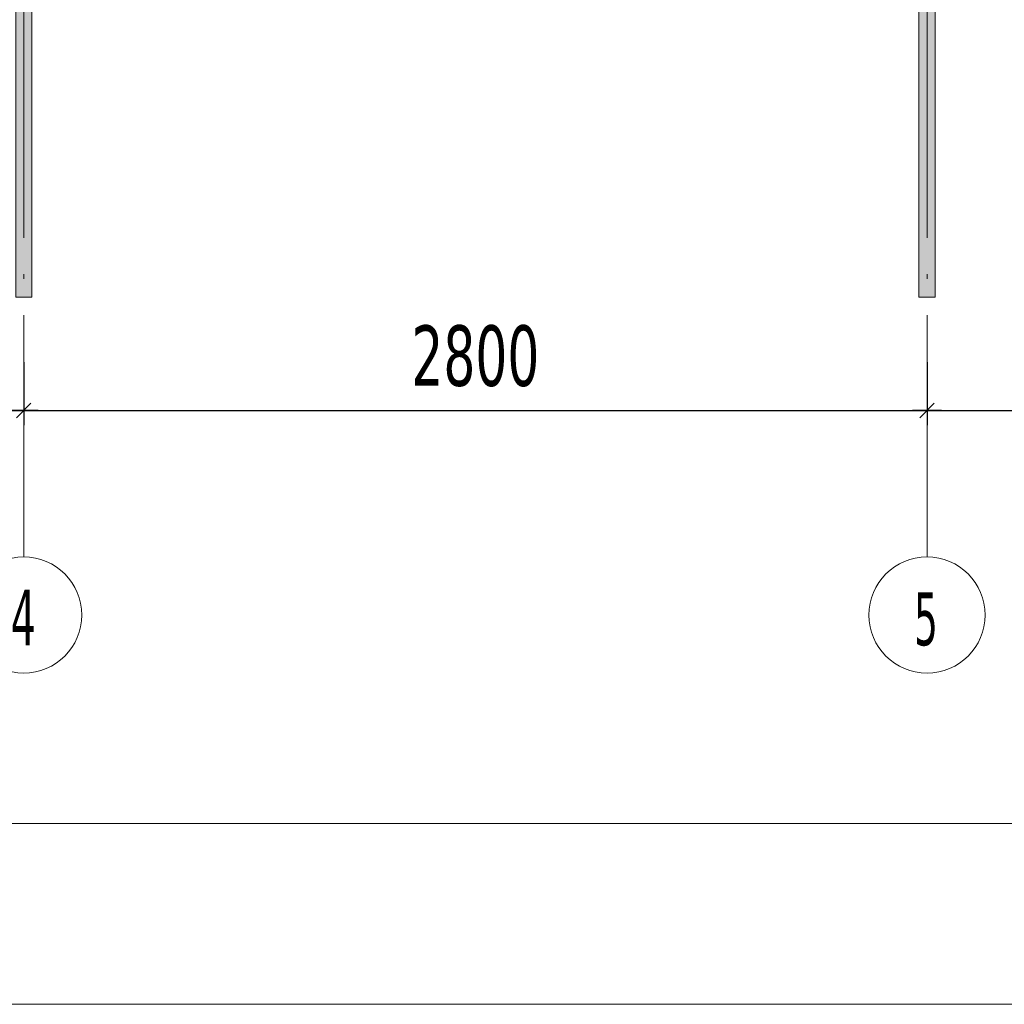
# Model space of a CAD drawing. Header units: millimetres. Extents: x 0 to 1517, y -116 to 725.
# Tile 79 of 256: x 822 to 863, y -116 to -75. Entities that reach past the tile are written whole.
import ezdxf

# ---------------------------------------------------------------- set-up
doc = ezdxf.new("R2010")
doc.units = ezdxf.units.MM
doc.linetypes.add('CADWORK_5', pattern=[13.2, 10, -1.5, 0.2, -1.5])
doc.layers.add('Ech.1_1', color=7, linetype='Continuous')
doc.layers.add('Ech.1_75', color=7, linetype='Continuous')
doc.styles.add('tahoma-', font='txt', dxfattribs={"height": 1})
doc.styles.add('tahoma-z-r', font='txt', dxfattribs={"width": 0.704918})
doc.dimstyles.new('ISO-25', dxfattribs={"dimtxt": 2.5, "dimasz": 2.5, "dimexe": 1.25, "dimexo": 0.625, "dimtad": 1, "dimtxsty": 'Standard', "dimcen": 2.5, "dimadec": 0, "dimazin": 0, "dimtfac": 1, "dimtmove": 0, "dimatfit": 3, "dimfxl": 1, "dimarcsym": 0})

# ---------------------------------------------------------------- blocks, each defined once
blk = doc.blocks.new('cw-dimension-symbol2')
at = {"color": 0, "linetype": 'Continuous', "lineweight": -2}
for p, q in [((-1, 0), (1, 0)), ((-0.5, -0.5), (0.5, 0.5))]:
    blk.add_line(p, q, dxfattribs=at)
blk = doc.blocks.new('*D192')
at = {"layer": 'Defpoints', "color": 0}
for p in [(859.916, -88.958), (897.249, -88.958), (897.249, -90.958)]:
    blk.add_point(p, dxfattribs=at)
at = {"layer": 'Ech.1_75', "color": 0, "linetype": 'Continuous', "lineweight": -2}
for p, q in [((859.916, -88.958), (859.916, -91.558)), ((897.249, -88.958), (897.249, -91.558)), ((860.516, -90.958), (896.649, -90.958))]:
    blk.add_line(p, q, dxfattribs=at)
at = {"layer": 'Ech.1_75', "color": 0, "lineweight": -2, "xscale": 0.6000000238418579, "yscale": 0.6000000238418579, "zscale": 0.6000000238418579, "rotation": 180}
blk.add_blockref('cw-dimension-symbol2', (859.916, -90.958), dxfattribs=at)
at = {"layer": 'Ech.1_75', "color": 0, "lineweight": -2, "xscale": 0.6000000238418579, "yscale": 0.6000000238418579, "zscale": 0.6000000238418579}
blk.add_blockref('cw-dimension-symbol2', (897.249, -90.958), dxfattribs=at)
at = {"layer": 'Ech.1_75', "color": 7, "linetype": 'Continuous', "lineweight": 5, "insert": (878.582, -88.708), "char_height": 2.5, "attachment_point": 5, "style": 'tahoma-z-r'}
blk.add_mtext('2800', dxfattribs=at)
blk = doc.blocks.new('*D195')
at = {"layer": 'Defpoints', "color": 0}
for p in [(785.249, -88.958), (822.582, -88.958), (822.582, -90.958)]:
    blk.add_point(p, dxfattribs=at)
at = {"layer": 'Ech.1_75', "color": 0, "linetype": 'Continuous', "lineweight": -2}
for p, q in [((785.249, -88.958), (785.249, -91.558)), ((822.582, -88.958), (822.582, -91.558)), ((785.849, -90.958), (821.982, -90.958))]:
    blk.add_line(p, q, dxfattribs=at)
at = {"layer": 'Ech.1_75', "color": 0, "lineweight": -2, "xscale": 0.6000000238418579, "yscale": 0.6000000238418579, "zscale": 0.6000000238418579, "rotation": 180}
blk.add_blockref('cw-dimension-symbol2', (785.249, -90.958), dxfattribs=at)
at = {"layer": 'Ech.1_75', "color": 0, "lineweight": -2, "xscale": 0.6000000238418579, "yscale": 0.6000000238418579, "zscale": 0.6000000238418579}
blk.add_blockref('cw-dimension-symbol2', (822.582, -90.958), dxfattribs=at)
at = {"layer": 'Ech.1_75', "color": 7, "linetype": 'Continuous', "lineweight": 5, "insert": (803.916, -88.708), "char_height": 2.5, "attachment_point": 5, "style": 'tahoma-z-r'}
blk.add_mtext('2800', dxfattribs=at)
blk = doc.blocks.new('*D196')
at = {"layer": 'Defpoints', "color": 0}
for p in [(822.582, -88.958), (859.916, -88.958), (859.916, -90.958)]:
    blk.add_point(p, dxfattribs=at)
at = {"layer": 'Ech.1_75', "color": 0, "linetype": 'Continuous', "lineweight": -2}
for p, q in [((822.582, -88.958), (822.582, -91.558)), ((859.916, -88.958), (859.916, -91.558)), ((823.182, -90.958), (859.316, -90.958))]:
    blk.add_line(p, q, dxfattribs=at)
at = {"layer": 'Ech.1_75', "color": 0, "lineweight": -2, "xscale": 0.6000000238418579, "yscale": 0.6000000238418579, "zscale": 0.6000000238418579, "rotation": 180}
blk.add_blockref('cw-dimension-symbol2', (822.582, -90.958), dxfattribs=at)
at = {"layer": 'Ech.1_75', "color": 0, "lineweight": -2, "xscale": 0.6000000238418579, "yscale": 0.6000000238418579, "zscale": 0.6000000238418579}
blk.add_blockref('cw-dimension-symbol2', (859.916, -90.958), dxfattribs=at)
at = {"layer": 'Ech.1_75', "color": 7, "linetype": 'Continuous', "lineweight": 5, "insert": (841.249, -88.708), "char_height": 2.5, "attachment_point": 5, "style": 'tahoma-z-r'}
blk.add_mtext('2800', dxfattribs=at)

msp = doc.modelspace()

# ---------------------------------------------------------------- hatches: boundary and pattern name
at = {"layer": 'Ech.1_75', "linetype": 'Continuous', "lineweight": 5, "true_color": 0xd4c4b3, "transparency": 33554687}
for points in [[(822.249, -86.273), (822.916, -86.273), (822.916, -16.012), (822.249, -16.012), (822.249, -86.273)], [(859.582, -86.273), (860.249, -86.273), (860.249, -16.012), (859.582, -16.012), (859.582, -86.273)]]:
    msp.add_hatch(color=9, dxfattribs=at).paths.add_polyline_path(points)

# ---------------------------------------------------------------- linework, layer by layer
at = {"layer": 'Ech.1_1', "color": 7, "linetype": 'Continuous', "lineweight": 5}
msp.add_lwpolyline([(327.72, -115.512), (1516.72, -115.512), (1516.72, 725.488), (327.72, 725.488), (327.72, -115.512)], close=True, dxfattribs=at)
at = {"layer": 'Ech.1_75', "color": 7, "linetype": 'Continuous', "lineweight": 5}
for points in [[(644.722, 239.316), (644.722, -108.036), (947.01, -108.036), (947.01, 239.316), (644.722, 239.316)], [(822.249, -86.273), (822.916, -86.273), (822.916, -16.012), (822.249, -16.012), (822.249, -86.273)], [(859.582, -86.273), (860.249, -86.273), (860.249, -16.012), (859.582, -16.012), (859.582, -86.273)]]:
    msp.add_lwpolyline(points, close=True, dxfattribs=at)

# ---------------------------------------------------------------- dimensions: what is measured, and where the dimension line sits
for base, p1, p2, picture, middle in [((822.582, -90.958), (785.249, -88.958), (822.582, -88.958), '*D195', (803.916, -88.708)), ((859.916, -90.958), (822.582, -88.958), (859.916, -88.958), '*D196', (841.249, -88.708)), ((897.249, -90.958), (859.916, -88.958), (897.249, -88.958), '*D192', (878.582, -88.708))]:
    dim = msp.add_linear_dim(base=base, p1=p1, p2=p2, angle=0, text='2800', dimstyle='ISO-25', override={"dimtxt": 2.5, "dimasz": 0.6, "dimexe": 0.6, "dimexo": 0, "dimgap": 0, "dimdec": 0, "dimlfac": 1, "dimtxsty": 'tahoma-z-r', "dimblk": 'cw-dimension-symbol2', "dimclrt": 7, "dimtmove": 2}, dxfattribs=at)
    dim.commit()
    dim.dimension.update_dxf_attribs({"geometry": picture, "text_midpoint": middle, "dimtype": 161})

# ---------------------------------------------------------------- next in the draw order: wipeouts: each hides what was drawn before it
at = {"linetype": 'Continuous'}
for points in [[(822.582, -101.812), (822.597, -101.812), (822.613, -101.811), (822.628, -101.811), (822.643, -101.811), (822.658, -101.81), (822.673, -101.81), (822.688, -101.809), (822.703, -101.809), (822.718, -101.808), (822.733, -101.807), (822.748, -101.806), (822.763, -101.805), (822.778, -101.804), (822.793, -101.802), (822.808, -101.801), (822.823, -101.799), (822.838, -101.798), (822.853, -101.796), (822.868, -101.794), (822.883, -101.793), (822.898, -101.791), (822.913, -101.789), (822.928, -101.787), (822.943, -101.784), (822.958, -101.782), (822.973, -101.78), (822.988, -101.777), (823.002, -101.775), (823.017, -101.772), (823.032, -101.769), (823.047, -101.766), (823.062, -101.763), (823.076, -101.76), (823.091, -101.757), (823.106, -101.754), (823.121, -101.75), (823.135, -101.747), (823.15, -101.743), (823.165, -101.74), (823.179, -101.736), (823.194, -101.732), (823.208, -101.728), (823.223, -101.724), (823.237, -101.72), (823.252, -101.716), (823.266, -101.712), (823.281, -101.708), (823.295, -101.703), (823.31, -101.699), (823.324, -101.694), (823.338, -101.689), (823.353, -101.685), (823.367, -101.68), (823.381, -101.675), (823.395, -101.67), (823.41, -101.665), (823.424, -101.659), (823.438, -101.654), (823.452, -101.649), (823.466, -101.643), (823.48, -101.637), (823.494, -101.632), (823.508, -101.626), (823.522, -101.62), (823.536, -101.614), (823.549, -101.608), (823.563, -101.602), (823.577, -101.596), (823.591, -101.59), (823.604, -101.583), (823.618, -101.577), (823.631, -101.57), (823.645, -101.563), (823.659, -101.557), (823.672, -101.55), (823.685, -101.543), (823.699, -101.536), (823.712, -101.529), (823.725, -101.522), (823.739, -101.515), (823.752, -101.507), (823.765, -101.5), (823.778, -101.493), (823.791, -101.485), (823.804, -101.477), (823.817, -101.47), (823.83, -101.462), (823.843, -101.454), (823.856, -101.446), (823.868, -101.438), (823.881, -101.43), (823.894, -101.422), (823.906, -101.413), (823.919, -101.405), (823.931, -101.397), (823.944, -101.388), (823.956, -101.379), (823.969, -101.371), (823.981, -101.362), (823.993, -101.353), (824.005, -101.344), (824.017, -101.335), (824.029, -101.326), (824.041, -101.317), (824.053, -101.308), (824.065, -101.299), (824.077, -101.289), (824.089, -101.28), (824.101, -101.27), (824.112, -101.261), (824.124, -101.251), (824.135, -101.241), (824.147, -101.232), (824.158, -101.222), (824.17, -101.212), (824.181, -101.202), (824.192, -101.192), (824.203, -101.182), (824.214, -101.171), (824.225, -101.161), (824.236, -101.151), (824.247, -101.14), (824.258, -101.13), (824.269, -101.119), (824.279, -101.109), (824.29, -101.098), (824.301, -101.087), (824.311, -101.076), (824.322, -101.065), (824.332, -101.054), (824.342, -101.043), (824.352, -101.032), (824.363, -101.021), (824.373, -101.01), (824.383, -100.999), (824.393, -100.987), (824.402, -100.976), (824.412, -100.964), (824.422, -100.953), (824.432, -100.941), (824.441, -100.93), (824.451, -100.918), (824.46, -100.906), (824.469, -100.894), (824.479, -100.883), (824.488, -100.871), (824.497, -100.859), (824.506, -100.847), (824.515, -100.834), (824.524, -100.822), (824.533, -100.81), (824.542, -100.798), (824.55, -100.785), (824.559, -100.773), (824.567, -100.761), (824.576, -100.748), (824.584, -100.736), (824.592, -100.723), (824.601, -100.71), (824.609, -100.698), (824.617, -100.685), (824.625, -100.672), (824.633, -100.659), (824.64, -100.646), (824.648, -100.633), (824.656, -100.62), (824.663, -100.607), (824.671, -100.594), (824.678, -100.581), (824.686, -100.568), (824.693, -100.555), (824.7, -100.541), (824.707, -100.528), (824.714, -100.515), (824.721, -100.501), (824.728, -100.488), (824.734, -100.474), (824.741, -100.461), (824.748, -100.447), (824.754, -100.433), (824.76, -100.42), (824.767, -100.406), (824.773, -100.392), (824.779, -100.379), (824.785, -100.365), (824.791, -100.351), (824.797, -100.337), (824.803, -100.323), (824.808, -100.309), (824.814, -100.295), (824.819, -100.281), (824.825, -100.267), (824.83, -100.253), (824.835, -100.239), (824.841, -100.225), (824.846, -100.21), (824.851, -100.196), (824.855, -100.182), (824.86, -100.168), (824.865, -100.153), (824.87, -100.139), (824.874, -100.124), (824.879, -100.11), (824.883, -100.096), (824.887, -100.081), (824.891, -100.067), (824.895, -100.052), (824.899, -100.038), (824.903, -100.023), (824.907, -100.008), (824.911, -99.994), (824.914, -99.979), (824.918, -99.964), (824.921, -99.95), (824.925, -99.935), (824.928, -99.92), (824.931, -99.906), (824.934, -99.891), (824.937, -99.876), (824.94, -99.861), (824.943, -99.846), (824.945, -99.832), (824.948, -99.817), (824.95, -99.802), (824.953, -99.787), (824.955, -99.772), (824.957, -99.757), (824.96, -99.742), (824.962, -99.727), (824.963, -99.712), (824.965, -99.697), (824.967, -99.682), (824.969, -99.667), (824.97, -99.652), (824.972, -99.637), (824.973, -99.622), (824.974, -99.607), (824.976, -99.592), (824.977, -99.577), (824.978, -99.562), (824.979, -99.547), (824.979, -99.532), (824.98, -99.517), (824.981, -99.502), (824.981, -99.487), (824.982, -99.472), (824.982, -99.457), (824.982, -99.442), (824.982, -99.427), (824.982, -99.412), (824.982, -99.396), (824.982, -99.381), (824.982, -99.366), (824.982, -99.351), (824.981, -99.336), (824.981, -99.321), (824.98, -99.306), (824.979, -99.291), (824.979, -99.276), (824.978, -99.261), (824.977, -99.246), (824.976, -99.231), (824.974, -99.216), (824.973, -99.201), (824.972, -99.186), (824.97, -99.171), (824.969, -99.156), (824.967, -99.141), (824.965, -99.126), (824.963, -99.111), (824.962, -99.096), (824.96, -99.081), (824.957, -99.066), (824.955, -99.051), (824.953, -99.036), (824.95, -99.021), (824.948, -99.006), (824.945, -98.992), (824.943, -98.977), (824.94, -98.962), (824.937, -98.947), (824.934, -98.932), (824.931, -98.917), (824.928, -98.903), (824.925, -98.888), (824.921, -98.873), (824.918, -98.859), (824.914, -98.844), (824.911, -98.829), (824.907, -98.815), (824.903, -98.8), (824.899, -98.786), (824.895, -98.771), (824.891, -98.756), (824.887, -98.742), (824.883, -98.728), (824.879, -98.713), (824.874, -98.699), (824.87, -98.684), (824.865, -98.67), (824.86, -98.656), (824.855, -98.641), (824.851, -98.627), (824.846, -98.613), (824.841, -98.599), (824.835, -98.584), (824.83, -98.57), (824.825, -98.556), (824.819, -98.542), (824.814, -98.528), (824.808, -98.514), (824.803, -98.5), (824.797, -98.486), (824.791, -98.472), (824.785, -98.458), (824.779, -98.445), (824.773, -98.431), (824.767, -98.417), (824.76, -98.403), (824.754, -98.39), (824.748, -98.376), (824.741, -98.362), (824.734, -98.349), (824.728, -98.335), (824.721, -98.322), (824.714, -98.309), (824.707, -98.295), (824.7, -98.282), (824.693, -98.269), (824.686, -98.255), (824.678, -98.242), (824.671, -98.229), (824.663, -98.216), (824.656, -98.203), (824.648, -98.19), (824.64, -98.177), (824.633, -98.164), (824.625, -98.151), (824.617, -98.138), (824.609, -98.126), (824.601, -98.113), (824.592, -98.1), (824.584, -98.088), (824.576, -98.075), (824.567, -98.063), (824.559, -98.05), (824.55, -98.038), (824.542, -98.025), (824.533, -98.013), (824.524, -98.001), (824.515, -97.989), (824.506, -97.977), (824.497, -97.965), (824.488, -97.953), (824.479, -97.941), (824.469, -97.929), (824.46, -97.917), (824.451, -97.905), (824.441, -97.893), (824.432, -97.882), (824.422, -97.87), (824.412, -97.859), (824.402, -97.847), (824.393, -97.836), (824.383, -97.824), (824.373, -97.813), (824.363, -97.802), (824.352, -97.791), (824.342, -97.78), (824.332, -97.769), (824.322, -97.758), (824.311, -97.747), (824.301, -97.736), (824.29, -97.725), (824.279, -97.715), (824.269, -97.704), (824.258, -97.693), (824.247, -97.683), (824.236, -97.672), (824.225, -97.662), (824.214, -97.652), (824.203, -97.642), (824.192, -97.631), (824.181, -97.621), (824.17, -97.611), (824.158, -97.601), (824.147, -97.591), (824.135, -97.582), (824.124, -97.572), (824.112, -97.562), (824.101, -97.553), (824.089, -97.543), (824.077, -97.534), (824.065, -97.524), (824.053, -97.515), (824.041, -97.506), (824.029, -97.497), (824.017, -97.488), (824.005, -97.479), (823.993, -97.47), (823.981, -97.461), (823.969, -97.452), (823.956, -97.444), (823.944, -97.435), (823.931, -97.427), (823.919, -97.418), (823.906, -97.41), (823.894, -97.401), (823.881, -97.393), (823.868, -97.385), (823.856, -97.377), (823.843, -97.369), (823.83, -97.361), (823.817, -97.353), (823.804, -97.346), (823.791, -97.338), (823.778, -97.331), (823.765, -97.323), (823.752, -97.316), (823.739, -97.308), (823.725, -97.301), (823.712, -97.294), (823.699, -97.287), (823.685, -97.28), (823.672, -97.273), (823.659, -97.266), (823.645, -97.26), (823.631, -97.253), (823.618, -97.246), (823.604, -97.24), (823.591, -97.234), (823.577, -97.227), (823.563, -97.221), (823.549, -97.215), (823.536, -97.209), (823.522, -97.203), (823.508, -97.197), (823.494, -97.191), (823.48, -97.186), (823.466, -97.18), (823.452, -97.175), (823.438, -97.169), (823.424, -97.164), (823.41, -97.159), (823.395, -97.153), (823.381, -97.148), (823.367, -97.143), (823.353, -97.139), (823.338, -97.134), (823.324, -97.129), (823.31, -97.124), (823.295, -97.12), (823.281, -97.115), (823.266, -97.111), (823.252, -97.107), (823.237, -97.103), (823.223, -97.099), (823.208, -97.095), (823.194, -97.091), (823.179, -97.087), (823.165, -97.083), (823.15, -97.08), (823.135, -97.076), (823.121, -97.073), (823.106, -97.069), (823.091, -97.066), (823.076, -97.063), (823.062, -97.06), (823.047, -97.057), (823.032, -97.054), (823.017, -97.051), (823.002, -97.049), (822.988, -97.046), (822.973, -97.044), (822.958, -97.041), (822.943, -97.039), (822.928, -97.037), (822.913, -97.034), (822.898, -97.032), (822.883, -97.03), (822.868, -97.029), (822.853, -97.027), (822.838, -97.025), (822.823, -97.024), (822.808, -97.022), (822.793, -97.021), (822.778, -97.02), (822.763, -97.018), (822.748, -97.017), (822.733, -97.016), (822.718, -97.015), (822.703, -97.015), (822.688, -97.014), (822.673, -97.013), (822.658, -97.013), (822.643, -97.012), (822.628, -97.012), (822.613, -97.012), (822.597, -97.012), (822.582, -97.012), (822.567, -97.012), (822.552, -97.012), (822.537, -97.012), (822.522, -97.012), (822.507, -97.013), (822.492, -97.013), (822.477, -97.014), (822.462, -97.015), (822.447, -97.015), (822.432, -97.016), (822.417, -97.017), (822.402, -97.018), (822.387, -97.02), (822.372, -97.021), (822.357, -97.022), (822.342, -97.024), (822.327, -97.025), (822.312, -97.027), (822.297, -97.029), (822.282, -97.03), (822.267, -97.032), (822.252, -97.034), (822.237, -97.037), (822.222, -97.039), (822.207, -97.041), (822.192, -97.044), (822.177, -97.046), (822.162, -97.049), (822.148, -97.051), (822.133, -97.054), (822.118, -97.057), (822.103, -97.06), (822.088, -97.063), (822.074, -97.066), (822.059, -97.069), (822.044, -97.073), (822.029, -97.076), (822.015, -97.08), (822, -97.083), (821.986, -97.087), (821.971, -97.091), (821.956, -97.095), (821.942, -97.099), (821.927, -97.103), (821.913, -97.107), (821.898, -97.111), (821.884, -97.115), (821.869, -97.12), (821.855, -97.124), (821.841, -97.129), (821.826, -97.134), (821.812, -97.139), (821.798, -97.143), (821.784, -97.148), (821.769, -97.153), (821.755, -97.159), (821.741, -97.164), (821.727, -97.169), (821.713, -97.175), (821.699, -97.18), (821.685, -97.186), (821.671, -97.191), (821.657, -97.197), (821.643, -97.203), (821.629, -97.209), (821.615, -97.215), (821.602, -97.221), (821.588, -97.227), (821.574, -97.234), (821.561, -97.24), (821.547, -97.246), (821.533, -97.253), (821.52, -97.26), (821.506, -97.266), (821.493, -97.273), (821.479, -97.28), (821.466, -97.287), (821.453, -97.294), (821.439, -97.301), (821.426, -97.308), (821.413, -97.316), (821.4, -97.323), (821.387, -97.331), (821.374, -97.338), (821.361, -97.346), (821.348, -97.353), (821.335, -97.361), (821.322, -97.369), (821.309, -97.377), (821.296, -97.385), (821.284, -97.393), (821.271, -97.401), (821.258, -97.41), (821.246, -97.418), (821.233, -97.427), (821.221, -97.435), (821.209, -97.444), (821.196, -97.452), (821.184, -97.461), (821.172, -97.47), (821.16, -97.479), (821.147, -97.488), (821.135, -97.497), (821.123, -97.506), (821.111, -97.515), (821.1, -97.524), (821.088, -97.534), (821.076, -97.543), (821.064, -97.553), (821.053, -97.562), (821.041, -97.572), (821.029, -97.582), (821.018, -97.591), (821.007, -97.601), (820.995, -97.611), (820.984, -97.621), (820.973, -97.631), (820.962, -97.642), (820.951, -97.652), (820.939, -97.662), (820.929, -97.672), (820.918, -97.683), (820.907, -97.693), (820.896, -97.704), (820.885, -97.715), (820.875, -97.725), (820.864, -97.736), (820.854, -97.747), (820.843, -97.758), (820.833, -97.769), (820.823, -97.78), (820.812, -97.791), (820.802, -97.802), (820.792, -97.813), (820.782, -97.824), (820.772, -97.836), (820.762, -97.847), (820.753, -97.859), (820.743, -97.87), (820.733, -97.882), (820.724, -97.893), (820.714, -97.905), (820.705, -97.917), (820.695, -97.929), (820.686, -97.941), (820.677, -97.953), (820.668, -97.965), (820.659, -97.977), (820.65, -97.989), (820.641, -98.001), (820.632, -98.013), (820.623, -98.025), (820.615, -98.038), (820.606, -98.05), (820.597, -98.063), (820.589, -98.075), (820.581, -98.088), (820.572, -98.1), (820.564, -98.113), (820.556, -98.126), (820.548, -98.138), (820.54, -98.151), (820.532, -98.164), (820.524, -98.177), (820.517, -98.19), (820.509, -98.203), (820.501, -98.216), (820.494, -98.229), (820.487, -98.242), (820.479, -98.255), (820.472, -98.269), (820.465, -98.282), (820.458, -98.295), (820.451, -98.309), (820.444, -98.322), (820.437, -98.335), (820.43, -98.349), (820.424, -98.362), (820.417, -98.376), (820.411, -98.39), (820.404, -98.403), (820.398, -98.417), (820.392, -98.431), (820.386, -98.445), (820.38, -98.458), (820.374, -98.472), (820.368, -98.486), (820.362, -98.5), (820.357, -98.514), (820.351, -98.528), (820.345, -98.542), (820.34, -98.556), (820.335, -98.57), (820.329, -98.584), (820.324, -98.599), (820.319, -98.613), (820.314, -98.627), (820.309, -98.641), (820.305, -98.656), (820.3, -98.67), (820.295, -98.684), (820.291, -98.699), (820.286, -98.713), (820.282, -98.728), (820.278, -98.742), (820.274, -98.756), (820.269, -98.771), (820.265, -98.786), (820.262, -98.8), (820.258, -98.815), (820.254, -98.829), (820.25, -98.844), (820.247, -98.859), (820.244, -98.873), (820.24, -98.888), (820.237, -98.903), (820.234, -98.917), (820.231, -98.932), (820.228, -98.947), (820.225, -98.962), (820.222, -98.977), (820.219, -98.992), (820.217, -99.006), (820.214, -99.021), (820.212, -99.036), (820.21, -99.051), (820.207, -99.066), (820.205, -99.081), (820.203, -99.096), (820.201, -99.111), (820.199, -99.126), (820.198, -99.141), (820.196, -99.156), (820.195, -99.171), (820.193, -99.186), (820.192, -99.201), (820.19, -99.216), (820.189, -99.231), (820.188, -99.246), (820.187, -99.261), (820.186, -99.276), (820.185, -99.291), (820.185, -99.306), (820.184, -99.321), (820.184, -99.336), (820.183, -99.351), (820.183, -99.366), (820.183, -99.381), (820.182, -99.396), (820.182, -99.412), (820.182, -99.427), (820.183, -99.442), (820.183, -99.457), (820.183, -99.472), (820.184, -99.487), (820.184, -99.502), (820.185, -99.517), (820.185, -99.532), (820.186, -99.547), (820.187, -99.562), (820.188, -99.577), (820.189, -99.592), (820.19, -99.607), (820.192, -99.622), (820.193, -99.637), (820.195, -99.652), (820.196, -99.667), (820.198, -99.682), (820.199, -99.697), (820.201, -99.712), (820.203, -99.727), (820.205, -99.742), (820.207, -99.757), (820.21, -99.772), (820.212, -99.787), (820.214, -99.802), (820.217, -99.817), (820.219, -99.832), (820.222, -99.846), (820.225, -99.861), (820.228, -99.876), (820.231, -99.891), (820.234, -99.906), (820.237, -99.92), (820.24, -99.935), (820.244, -99.95), (820.247, -99.964), (820.25, -99.979), (820.254, -99.994), (820.258, -100.008), (820.262, -100.023), (820.265, -100.038), (820.269, -100.052), (820.274, -100.067), (820.278, -100.081), (820.282, -100.096), (820.286, -100.11), (820.291, -100.124), (820.295, -100.139), (820.3, -100.153), (820.305, -100.168), (820.309, -100.182), (820.314, -100.196), (820.319, -100.21), (820.324, -100.225), (820.329, -100.239), (820.335, -100.253), (820.34, -100.267), (820.345, -100.281), (820.351, -100.295), (820.357, -100.309), (820.362, -100.323), (820.368, -100.337), (820.374, -100.351), (820.38, -100.365), (820.386, -100.379), (820.392, -100.392), (820.398, -100.406), (820.404, -100.42), (820.411, -100.433), (820.417, -100.447), (820.424, -100.461), (820.43, -100.474), (820.437, -100.488), (820.444, -100.501), (820.451, -100.515), (820.458, -100.528), (820.465, -100.541), (820.472, -100.555), (820.479, -100.568), (820.487, -100.581), (820.494, -100.594), (820.501, -100.607), (820.509, -100.62), (820.517, -100.633), (820.524, -100.646), (820.532, -100.659), (820.54, -100.672), (820.548, -100.685), (820.556, -100.698), (820.564, -100.71), (820.572, -100.723), (820.581, -100.736), (820.589, -100.748), (820.597, -100.761), (820.606, -100.773), (820.615, -100.785), (820.623, -100.798), (820.632, -100.81), (820.641, -100.822), (820.65, -100.834), (820.659, -100.847), (820.668, -100.859), (820.677, -100.871), (820.686, -100.883), (820.695, -100.894), (820.705, -100.906), (820.714, -100.918), (820.724, -100.93), (820.733, -100.941), (820.743, -100.953), (820.753, -100.964), (820.762, -100.976), (820.772, -100.987), (820.782, -100.999), (820.792, -101.01), (820.802, -101.021), (820.812, -101.032), (820.823, -101.043), (820.833, -101.054), (820.843, -101.065), (820.854, -101.076), (820.864, -101.087), (820.875, -101.098), (820.885, -101.109), (820.896, -101.119), (820.907, -101.13), (820.918, -101.14), (820.929, -101.151), (820.939, -101.161), (820.951, -101.171), (820.962, -101.182), (820.973, -101.192), (820.984, -101.202), (820.995, -101.212), (821.007, -101.222), (821.018, -101.232), (821.029, -101.241), (821.041, -101.251), (821.053, -101.261), (821.064, -101.27), (821.076, -101.28), (821.088, -101.289), (821.1, -101.299), (821.111, -101.308), (821.123, -101.317), (821.135, -101.326), (821.147, -101.335), (821.16, -101.344), (821.172, -101.353), (821.184, -101.362), (821.196, -101.371), (821.209, -101.379), (821.221, -101.388), (821.233, -101.397), (821.246, -101.405), (821.258, -101.413), (821.271, -101.422), (821.284, -101.43), (821.296, -101.438), (821.309, -101.446), (821.322, -101.454), (821.335, -101.462), (821.348, -101.47), (821.361, -101.477), (821.374, -101.485), (821.387, -101.493), (821.4, -101.5), (821.413, -101.507), (821.426, -101.515), (821.439, -101.522), (821.453, -101.529), (821.466, -101.536), (821.479, -101.543), (821.493, -101.55), (821.506, -101.557), (821.52, -101.563), (821.533, -101.57), (821.547, -101.577), (821.561, -101.583), (821.574, -101.59), (821.588, -101.596), (821.602, -101.602), (821.615, -101.608), (821.629, -101.614), (821.643, -101.62), (821.657, -101.626), (821.671, -101.632), (821.685, -101.637), (821.699, -101.643), (821.713, -101.649), (821.727, -101.654), (821.741, -101.659), (821.755, -101.665), (821.769, -101.67), (821.784, -101.675), (821.798, -101.68), (821.812, -101.685), (821.826, -101.689), (821.841, -101.694), (821.855, -101.699), (821.869, -101.703), (821.884, -101.708), (821.898, -101.712), (821.913, -101.716), (821.927, -101.72), (821.942, -101.724), (821.956, -101.728), (821.971, -101.732), (821.986, -101.736), (822, -101.74), (822.015, -101.743), (822.029, -101.747), (822.044, -101.75), (822.059, -101.754), (822.074, -101.757), (822.088, -101.76), (822.103, -101.763), (822.118, -101.766), (822.133, -101.769), (822.148, -101.772), (822.162, -101.775), (822.177, -101.777), (822.192, -101.78), (822.207, -101.782), (822.222, -101.784), (822.237, -101.787), (822.252, -101.789), (822.267, -101.791), (822.282, -101.793), (822.297, -101.794), (822.312, -101.796), (822.327, -101.798), (822.342, -101.799), (822.357, -101.801), (822.372, -101.802), (822.387, -101.804), (822.402, -101.805), (822.417, -101.806), (822.432, -101.807), (822.447, -101.808), (822.462, -101.809), (822.477, -101.809), (822.492, -101.81), (822.507, -101.81), (822.522, -101.811), (822.537, -101.811), (822.552, -101.811), (822.567, -101.812)], [(859.916, -101.812), (859.931, -101.812), (859.946, -101.811), (859.961, -101.811), (859.976, -101.811), (859.991, -101.81), (860.006, -101.81), (860.021, -101.809), (860.036, -101.809), (860.051, -101.808), (860.066, -101.807), (860.081, -101.806), (860.097, -101.805), (860.112, -101.804), (860.127, -101.802), (860.142, -101.801), (860.157, -101.799), (860.172, -101.798), (860.187, -101.796), (860.202, -101.794), (860.217, -101.793), (860.231, -101.791), (860.246, -101.789), (860.261, -101.787), (860.276, -101.784), (860.291, -101.782), (860.306, -101.78), (860.321, -101.777), (860.336, -101.775), (860.351, -101.772), (860.365, -101.769), (860.38, -101.766), (860.395, -101.763), (860.41, -101.76), (860.425, -101.757), (860.439, -101.754), (860.454, -101.75), (860.469, -101.747), (860.483, -101.743), (860.498, -101.74), (860.513, -101.736), (860.527, -101.732), (860.542, -101.728), (860.556, -101.724), (860.571, -101.72), (860.585, -101.716), (860.6, -101.712), (860.614, -101.708), (860.629, -101.703), (860.643, -101.699), (860.657, -101.694), (860.672, -101.689), (860.686, -101.685), (860.7, -101.68), (860.714, -101.675), (860.729, -101.67), (860.743, -101.665), (860.757, -101.659), (860.771, -101.654), (860.785, -101.649), (860.799, -101.643), (860.813, -101.637), (860.827, -101.632), (860.841, -101.626), (860.855, -101.62), (860.869, -101.614), (860.883, -101.608), (860.896, -101.602), (860.91, -101.596), (860.924, -101.59), (860.938, -101.583), (860.951, -101.577), (860.965, -101.57), (860.978, -101.563), (860.992, -101.557), (861.005, -101.55), (861.019, -101.543), (861.032, -101.536), (861.045, -101.529), (861.059, -101.522), (861.072, -101.515), (861.085, -101.507), (861.098, -101.5), (861.111, -101.493), (861.124, -101.485), (861.137, -101.477), (861.15, -101.47), (861.163, -101.462), (861.176, -101.454), (861.189, -101.446), (861.202, -101.438), (861.214, -101.43), (861.227, -101.422), (861.24, -101.413), (861.252, -101.405), (861.265, -101.397), (861.277, -101.388), (861.29, -101.379), (861.302, -101.371), (861.314, -101.362), (861.326, -101.353), (861.339, -101.344), (861.351, -101.335), (861.363, -101.326), (861.375, -101.317), (861.387, -101.308), (861.399, -101.299), (861.41, -101.289), (861.422, -101.28), (861.434, -101.27), (861.446, -101.261), (861.457, -101.251), (861.469, -101.241), (861.48, -101.232), (861.492, -101.222), (861.503, -101.212), (861.514, -101.202), (861.525, -101.192), (861.537, -101.182), (861.548, -101.171), (861.559, -101.161), (861.57, -101.151), (861.58, -101.14), (861.591, -101.13), (861.602, -101.119), (861.613, -101.109), (861.623, -101.098), (861.634, -101.087), (861.644, -101.076), (861.655, -101.065), (861.665, -101.054), (861.676, -101.043), (861.686, -101.032), (861.696, -101.021), (861.706, -101.01), (861.716, -100.999), (861.726, -100.987), (861.736, -100.976), (861.746, -100.964), (861.755, -100.953), (861.765, -100.941), (861.775, -100.93), (861.784, -100.918), (861.793, -100.906), (861.803, -100.894), (861.812, -100.883), (861.821, -100.871), (861.83, -100.859), (861.839, -100.847), (861.848, -100.834), (861.857, -100.822), (861.866, -100.81), (861.875, -100.798), (861.884, -100.785), (861.892, -100.773), (861.901, -100.761), (861.909, -100.748), (861.918, -100.736), (861.926, -100.723), (861.934, -100.71), (861.942, -100.698), (861.95, -100.685), (861.958, -100.672), (861.966, -100.659), (861.974, -100.646), (861.982, -100.633), (861.989, -100.62), (861.997, -100.607), (862.004, -100.594), (862.012, -100.581), (862.019, -100.568), (862.026, -100.555), (862.033, -100.541), (862.04, -100.528), (862.047, -100.515), (862.054, -100.501), (862.061, -100.488), (862.068, -100.474), (862.074, -100.461), (862.081, -100.447), (862.087, -100.433), (862.094, -100.42), (862.1, -100.406), (862.106, -100.392), (862.112, -100.379), (862.118, -100.365), (862.124, -100.351), (862.13, -100.337), (862.136, -100.323), (862.142, -100.309), (862.147, -100.295), (862.153, -100.281), (862.158, -100.267), (862.163, -100.253), (862.169, -100.239), (862.174, -100.225), (862.179, -100.21), (862.184, -100.196), (862.189, -100.182), (862.194, -100.168), (862.198, -100.153), (862.203, -100.139), (862.207, -100.124), (862.212, -100.11), (862.216, -100.096), (862.22, -100.081), (862.225, -100.067), (862.229, -100.052), (862.233, -100.038), (862.237, -100.023), (862.24, -100.008), (862.244, -99.994), (862.248, -99.979), (862.251, -99.964), (862.255, -99.95), (862.258, -99.935), (862.261, -99.92), (862.264, -99.906), (862.267, -99.891), (862.27, -99.876), (862.273, -99.861), (862.276, -99.846), (862.279, -99.832), (862.281, -99.817), (862.284, -99.802), (862.286, -99.787), (862.288, -99.772), (862.291, -99.757), (862.293, -99.742), (862.295, -99.727), (862.297, -99.712), (862.299, -99.697), (862.3, -99.682), (862.302, -99.667), (862.304, -99.652), (862.305, -99.637), (862.306, -99.622), (862.308, -99.607), (862.309, -99.592), (862.31, -99.577), (862.311, -99.562), (862.312, -99.547), (862.313, -99.532), (862.313, -99.517), (862.314, -99.502), (862.315, -99.487), (862.315, -99.472), (862.315, -99.457), (862.316, -99.442), (862.316, -99.427), (862.316, -99.412), (862.316, -99.396), (862.316, -99.381), (862.315, -99.366), (862.315, -99.351), (862.315, -99.336), (862.314, -99.321), (862.313, -99.306), (862.313, -99.291), (862.312, -99.276), (862.311, -99.261), (862.31, -99.246), (862.309, -99.231), (862.308, -99.216), (862.306, -99.201), (862.305, -99.186), (862.304, -99.171), (862.302, -99.156), (862.3, -99.141), (862.299, -99.126), (862.297, -99.111), (862.295, -99.096), (862.293, -99.081), (862.291, -99.066), (862.288, -99.051), (862.286, -99.036), (862.284, -99.021), (862.281, -99.006), (862.279, -98.992), (862.276, -98.977), (862.273, -98.962), (862.27, -98.947), (862.267, -98.932), (862.264, -98.917), (862.261, -98.903), (862.258, -98.888), (862.255, -98.873), (862.251, -98.859), (862.248, -98.844), (862.244, -98.829), (862.24, -98.815), (862.237, -98.8), (862.233, -98.786), (862.229, -98.771), (862.225, -98.756), (862.22, -98.742), (862.216, -98.728), (862.212, -98.713), (862.207, -98.699), (862.203, -98.684), (862.198, -98.67), (862.194, -98.656), (862.189, -98.641), (862.184, -98.627), (862.179, -98.613), (862.174, -98.599), (862.169, -98.584), (862.163, -98.57), (862.158, -98.556), (862.153, -98.542), (862.147, -98.528), (862.142, -98.514), (862.136, -98.5), (862.13, -98.486), (862.124, -98.472), (862.118, -98.458), (862.112, -98.445), (862.106, -98.431), (862.1, -98.417), (862.094, -98.403), (862.087, -98.39), (862.081, -98.376), (862.074, -98.362), (862.068, -98.349), (862.061, -98.335), (862.054, -98.322), (862.047, -98.309), (862.04, -98.295), (862.033, -98.282), (862.026, -98.269), (862.019, -98.255), (862.012, -98.242), (862.004, -98.229), (861.997, -98.216), (861.989, -98.203), (861.982, -98.19), (861.974, -98.177), (861.966, -98.164), (861.958, -98.151), (861.95, -98.138), (861.942, -98.126), (861.934, -98.113), (861.926, -98.1), (861.918, -98.088), (861.909, -98.075), (861.901, -98.063), (861.892, -98.05), (861.884, -98.038), (861.875, -98.025), (861.866, -98.013), (861.857, -98.001), (861.848, -97.989), (861.839, -97.977), (861.83, -97.965), (861.821, -97.953), (861.812, -97.941), (861.803, -97.929), (861.793, -97.917), (861.784, -97.905), (861.775, -97.893), (861.765, -97.882), (861.755, -97.87), (861.746, -97.859), (861.736, -97.847), (861.726, -97.836), (861.716, -97.824), (861.706, -97.813), (861.696, -97.802), (861.686, -97.791), (861.676, -97.78), (861.665, -97.769), (861.655, -97.758), (861.644, -97.747), (861.634, -97.736), (861.623, -97.725), (861.613, -97.715), (861.602, -97.704), (861.591, -97.693), (861.58, -97.683), (861.57, -97.672), (861.559, -97.662), (861.548, -97.652), (861.537, -97.642), (861.525, -97.631), (861.514, -97.621), (861.503, -97.611), (861.492, -97.601), (861.48, -97.591), (861.469, -97.582), (861.457, -97.572), (861.446, -97.562), (861.434, -97.553), (861.422, -97.543), (861.41, -97.534), (861.399, -97.524), (861.387, -97.515), (861.375, -97.506), (861.363, -97.497), (861.351, -97.488), (861.339, -97.479), (861.326, -97.47), (861.314, -97.461), (861.302, -97.452), (861.29, -97.444), (861.277, -97.435), (861.265, -97.427), (861.252, -97.418), (861.24, -97.41), (861.227, -97.401), (861.214, -97.393), (861.202, -97.385), (861.189, -97.377), (861.176, -97.369), (861.163, -97.361), (861.15, -97.353), (861.137, -97.346), (861.124, -97.338), (861.111, -97.331), (861.098, -97.323), (861.085, -97.316), (861.072, -97.308), (861.059, -97.301), (861.045, -97.294), (861.032, -97.287), (861.019, -97.28), (861.005, -97.273), (860.992, -97.266), (860.978, -97.26), (860.965, -97.253), (860.951, -97.246), (860.938, -97.24), (860.924, -97.234), (860.91, -97.227), (860.896, -97.221), (860.883, -97.215), (860.869, -97.209), (860.855, -97.203), (860.841, -97.197), (860.827, -97.191), (860.813, -97.186), (860.799, -97.18), (860.785, -97.175), (860.771, -97.169), (860.757, -97.164), (860.743, -97.159), (860.729, -97.153), (860.714, -97.148), (860.7, -97.143), (860.686, -97.139), (860.672, -97.134), (860.657, -97.129), (860.643, -97.124), (860.629, -97.12), (860.614, -97.115), (860.6, -97.111), (860.585, -97.107), (860.571, -97.103), (860.556, -97.099), (860.542, -97.095), (860.527, -97.091), (860.513, -97.087), (860.498, -97.083), (860.483, -97.08), (860.469, -97.076), (860.454, -97.073), (860.439, -97.069), (860.425, -97.066), (860.41, -97.063), (860.395, -97.06), (860.38, -97.057), (860.365, -97.054), (860.351, -97.051), (860.336, -97.049), (860.321, -97.046), (860.306, -97.044), (860.291, -97.041), (860.276, -97.039), (860.261, -97.037), (860.246, -97.034), (860.231, -97.032), (860.217, -97.03), (860.202, -97.029), (860.187, -97.027), (860.172, -97.025), (860.157, -97.024), (860.142, -97.022), (860.127, -97.021), (860.112, -97.02), (860.097, -97.018), (860.081, -97.017), (860.066, -97.016), (860.051, -97.015), (860.036, -97.015), (860.021, -97.014), (860.006, -97.013), (859.991, -97.013), (859.976, -97.012), (859.961, -97.012), (859.946, -97.012), (859.931, -97.012), (859.916, -97.012), (859.901, -97.012), (859.886, -97.012), (859.87, -97.012), (859.855, -97.012), (859.84, -97.013), (859.825, -97.013), (859.81, -97.014), (859.795, -97.015), (859.78, -97.015), (859.765, -97.016), (859.75, -97.017), (859.735, -97.018), (859.72, -97.02), (859.705, -97.021), (859.69, -97.022), (859.675, -97.024), (859.66, -97.025), (859.645, -97.027), (859.63, -97.029), (859.615, -97.03), (859.6, -97.032), (859.585, -97.034), (859.57, -97.037), (859.555, -97.039), (859.54, -97.041), (859.525, -97.044), (859.511, -97.046), (859.496, -97.049), (859.481, -97.051), (859.466, -97.054), (859.451, -97.057), (859.436, -97.06), (859.422, -97.063), (859.407, -97.066), (859.392, -97.069), (859.377, -97.073), (859.363, -97.076), (859.348, -97.08), (859.333, -97.083), (859.319, -97.087), (859.304, -97.091), (859.29, -97.095), (859.275, -97.099), (859.261, -97.103), (859.246, -97.107), (859.232, -97.111), (859.217, -97.115), (859.203, -97.12), (859.188, -97.124), (859.174, -97.129), (859.16, -97.134), (859.145, -97.139), (859.131, -97.143), (859.117, -97.148), (859.103, -97.153), (859.089, -97.159), (859.074, -97.164), (859.06, -97.169), (859.046, -97.175), (859.032, -97.18), (859.018, -97.186), (859.004, -97.191), (858.99, -97.197), (858.976, -97.203), (858.963, -97.209), (858.949, -97.215), (858.935, -97.221), (858.921, -97.227), (858.908, -97.234), (858.894, -97.24), (858.88, -97.246), (858.867, -97.253), (858.853, -97.26), (858.84, -97.266), (858.826, -97.273), (858.813, -97.28), (858.799, -97.287), (858.786, -97.294), (858.773, -97.301), (858.76, -97.308), (858.746, -97.316), (858.733, -97.323), (858.72, -97.331), (858.707, -97.338), (858.694, -97.346), (858.681, -97.353), (858.668, -97.361), (858.655, -97.369), (858.643, -97.377), (858.63, -97.385), (858.617, -97.393), (858.604, -97.401), (858.592, -97.41), (858.579, -97.418), (858.567, -97.427), (858.554, -97.435), (858.542, -97.444), (858.53, -97.452), (858.517, -97.461), (858.505, -97.47), (858.493, -97.479), (858.481, -97.488), (858.469, -97.497), (858.457, -97.506), (858.445, -97.515), (858.433, -97.524), (858.421, -97.534), (858.409, -97.543), (858.398, -97.553), (858.386, -97.562), (858.374, -97.572), (858.363, -97.582), (858.351, -97.591), (858.34, -97.601), (858.329, -97.611), (858.317, -97.621), (858.306, -97.631), (858.295, -97.642), (858.284, -97.652), (858.273, -97.662), (858.262, -97.672), (858.251, -97.683), (858.24, -97.693), (858.229, -97.704), (858.219, -97.715), (858.208, -97.725), (858.197, -97.736), (858.187, -97.747), (858.177, -97.758), (858.166, -97.769), (858.156, -97.78), (858.146, -97.791), (858.136, -97.802), (858.125, -97.813), (858.115, -97.824), (858.106, -97.836), (858.096, -97.847), (858.086, -97.859), (858.076, -97.87), (858.066, -97.882), (858.057, -97.893), (858.047, -97.905), (858.038, -97.917), (858.029, -97.929), (858.019, -97.941), (858.01, -97.953), (858.001, -97.965), (857.992, -97.977), (857.983, -97.989), (857.974, -98.001), (857.965, -98.013), (857.957, -98.025), (857.948, -98.038), (857.939, -98.05), (857.931, -98.063), (857.922, -98.075), (857.914, -98.088), (857.906, -98.1), (857.897, -98.113), (857.889, -98.126), (857.881, -98.138), (857.873, -98.151), (857.865, -98.164), (857.858, -98.177), (857.85, -98.19), (857.842, -98.203), (857.835, -98.216), (857.827, -98.229), (857.82, -98.242), (857.813, -98.255), (857.805, -98.269), (857.798, -98.282), (857.791, -98.295), (857.784, -98.309), (857.777, -98.322), (857.771, -98.335), (857.764, -98.349), (857.757, -98.362), (857.751, -98.376), (857.744, -98.39), (857.738, -98.403), (857.731, -98.417), (857.725, -98.431), (857.719, -98.445), (857.713, -98.458), (857.707, -98.472), (857.701, -98.486), (857.696, -98.5), (857.69, -98.514), (857.684, -98.528), (857.679, -98.542), (857.673, -98.556), (857.668, -98.57), (857.663, -98.584), (857.658, -98.599), (857.653, -98.613), (857.648, -98.627), (857.643, -98.641), (857.638, -98.656), (857.633, -98.67), (857.629, -98.684), (857.624, -98.699), (857.62, -98.713), (857.615, -98.728), (857.611, -98.742), (857.607, -98.756), (857.603, -98.771), (857.599, -98.786), (857.595, -98.8), (857.591, -98.815), (857.587, -98.829), (857.584, -98.844), (857.58, -98.859), (857.577, -98.873), (857.574, -98.888), (857.57, -98.903), (857.567, -98.917), (857.564, -98.932), (857.561, -98.947), (857.558, -98.962), (857.555, -98.977), (857.553, -98.992), (857.55, -99.006), (857.548, -99.021), (857.545, -99.036), (857.543, -99.051), (857.541, -99.066), (857.539, -99.081), (857.537, -99.096), (857.535, -99.111), (857.533, -99.126), (857.531, -99.141), (857.529, -99.156), (857.528, -99.171), (857.526, -99.186), (857.525, -99.201), (857.524, -99.216), (857.523, -99.231), (857.521, -99.246), (857.52, -99.261), (857.52, -99.276), (857.519, -99.291), (857.518, -99.306), (857.517, -99.321), (857.517, -99.336), (857.516, -99.351), (857.516, -99.366), (857.516, -99.381), (857.516, -99.396), (857.516, -99.412), (857.516, -99.427), (857.516, -99.442), (857.516, -99.457), (857.516, -99.472), (857.517, -99.487), (857.517, -99.502), (857.518, -99.517), (857.519, -99.532), (857.52, -99.547), (857.52, -99.562), (857.521, -99.577), (857.523, -99.592), (857.524, -99.607), (857.525, -99.622), (857.526, -99.637), (857.528, -99.652), (857.529, -99.667), (857.531, -99.682), (857.533, -99.697), (857.535, -99.712), (857.537, -99.727), (857.539, -99.742), (857.541, -99.757), (857.543, -99.772), (857.545, -99.787), (857.548, -99.802), (857.55, -99.817), (857.553, -99.832), (857.555, -99.846), (857.558, -99.861), (857.561, -99.876), (857.564, -99.891), (857.567, -99.906), (857.57, -99.92), (857.574, -99.935), (857.577, -99.95), (857.58, -99.964), (857.584, -99.979), (857.587, -99.994), (857.591, -100.008), (857.595, -100.023), (857.599, -100.038), (857.603, -100.052), (857.607, -100.067), (857.611, -100.081), (857.615, -100.096), (857.62, -100.11), (857.624, -100.124), (857.629, -100.139), (857.633, -100.153), (857.638, -100.168), (857.643, -100.182), (857.648, -100.196), (857.653, -100.21), (857.658, -100.225), (857.663, -100.239), (857.668, -100.253), (857.673, -100.267), (857.679, -100.281), (857.684, -100.295), (857.69, -100.309), (857.696, -100.323), (857.701, -100.337), (857.707, -100.351), (857.713, -100.365), (857.719, -100.379), (857.725, -100.392), (857.731, -100.406), (857.738, -100.42), (857.744, -100.433), (857.751, -100.447), (857.757, -100.461), (857.764, -100.474), (857.771, -100.488), (857.777, -100.501), (857.784, -100.515), (857.791, -100.528), (857.798, -100.541), (857.805, -100.555), (857.813, -100.568), (857.82, -100.581), (857.827, -100.594), (857.835, -100.607), (857.842, -100.62), (857.85, -100.633), (857.858, -100.646), (857.865, -100.659), (857.873, -100.672), (857.881, -100.685), (857.889, -100.698), (857.897, -100.71), (857.906, -100.723), (857.914, -100.736), (857.922, -100.748), (857.931, -100.761), (857.939, -100.773), (857.948, -100.785), (857.957, -100.798), (857.965, -100.81), (857.974, -100.822), (857.983, -100.834), (857.992, -100.847), (858.001, -100.859), (858.01, -100.871), (858.019, -100.883), (858.029, -100.894), (858.038, -100.906), (858.047, -100.918), (858.057, -100.93), (858.066, -100.941), (858.076, -100.953), (858.086, -100.964), (858.096, -100.976), (858.106, -100.987), (858.115, -100.999), (858.125, -101.01), (858.136, -101.021), (858.146, -101.032), (858.156, -101.043), (858.166, -101.054), (858.177, -101.065), (858.187, -101.076), (858.197, -101.087), (858.208, -101.098), (858.219, -101.109), (858.229, -101.119), (858.24, -101.13), (858.251, -101.14), (858.262, -101.151), (858.273, -101.161), (858.284, -101.171), (858.295, -101.182), (858.306, -101.192), (858.317, -101.202), (858.329, -101.212), (858.34, -101.222), (858.351, -101.232), (858.363, -101.241), (858.374, -101.251), (858.386, -101.261), (858.398, -101.27), (858.409, -101.28), (858.421, -101.289), (858.433, -101.299), (858.445, -101.308), (858.457, -101.317), (858.469, -101.326), (858.481, -101.335), (858.493, -101.344), (858.505, -101.353), (858.517, -101.362), (858.53, -101.371), (858.542, -101.379), (858.554, -101.388), (858.567, -101.397), (858.579, -101.405), (858.592, -101.413), (858.604, -101.422), (858.617, -101.43), (858.63, -101.438), (858.643, -101.446), (858.655, -101.454), (858.668, -101.462), (858.681, -101.47), (858.694, -101.477), (858.707, -101.485), (858.72, -101.493), (858.733, -101.5), (858.746, -101.507), (858.76, -101.515), (858.773, -101.522), (858.786, -101.529), (858.799, -101.536), (858.813, -101.543), (858.826, -101.55), (858.84, -101.557), (858.853, -101.563), (858.867, -101.57), (858.88, -101.577), (858.894, -101.583), (858.908, -101.59), (858.921, -101.596), (858.935, -101.602), (858.949, -101.608), (858.963, -101.614), (858.976, -101.62), (858.99, -101.626), (859.004, -101.632), (859.018, -101.637), (859.032, -101.643), (859.046, -101.649), (859.06, -101.654), (859.074, -101.659), (859.089, -101.665), (859.103, -101.67), (859.117, -101.675), (859.131, -101.68), (859.145, -101.685), (859.16, -101.689), (859.174, -101.694), (859.188, -101.699), (859.203, -101.703), (859.217, -101.708), (859.232, -101.712), (859.246, -101.716), (859.261, -101.72), (859.275, -101.724), (859.29, -101.728), (859.304, -101.732), (859.319, -101.736), (859.333, -101.74), (859.348, -101.743), (859.363, -101.747), (859.377, -101.75), (859.392, -101.754), (859.407, -101.757), (859.422, -101.76), (859.436, -101.763), (859.451, -101.766), (859.466, -101.769), (859.481, -101.772), (859.496, -101.775), (859.511, -101.777), (859.525, -101.78), (859.54, -101.782), (859.555, -101.784), (859.57, -101.787), (859.585, -101.789), (859.6, -101.791), (859.615, -101.793), (859.63, -101.794), (859.645, -101.796), (859.66, -101.798), (859.675, -101.799), (859.69, -101.801), (859.705, -101.802), (859.72, -101.804), (859.735, -101.805), (859.75, -101.806), (859.765, -101.807), (859.78, -101.808), (859.795, -101.809), (859.81, -101.809), (859.825, -101.81), (859.84, -101.81), (859.855, -101.811), (859.87, -101.811), (859.886, -101.811), (859.901, -101.812)]]:
    msp.add_wipeout(points, dxfattribs=at).dxf.layer = 'Ech.1_75'

# ---------------------------------------------------------------- next in the draw order: linework, layer by layer
at = {"layer": 'Ech.1_75', "color": 7, "linetype": 'CADWORK_5', "lineweight": 5}
for points in [[(822.582, -97.012), (822.582, 59.725)], [(859.916, -97.012), (859.916, 59.725)]]:
    msp.add_lwpolyline(points, dxfattribs=at)
at = {"layer": 'Ech.1_75', "color": 7, "lineweight": 5}
for centre in [(822.582, -99.412), (859.916, -99.412)]:
    msp.add_circle(centre, 2.4, dxfattribs=at)

# ---------------------------------------------------------------- next in the draw order: texts
at = {"layer": 'Ech.1_75', "color": 7, "linetype": 'Continuous', "style": 'tahoma-', "width": 0.6}
for s, height, p in [('4', 2.298, (822.048, -100.662)), ('5', 2.186, (859.381, -100.662))]:
    msp.add_text(s, height=height, dxfattribs=at).set_placement(p)

doc.saveas('drawing.dxf')
